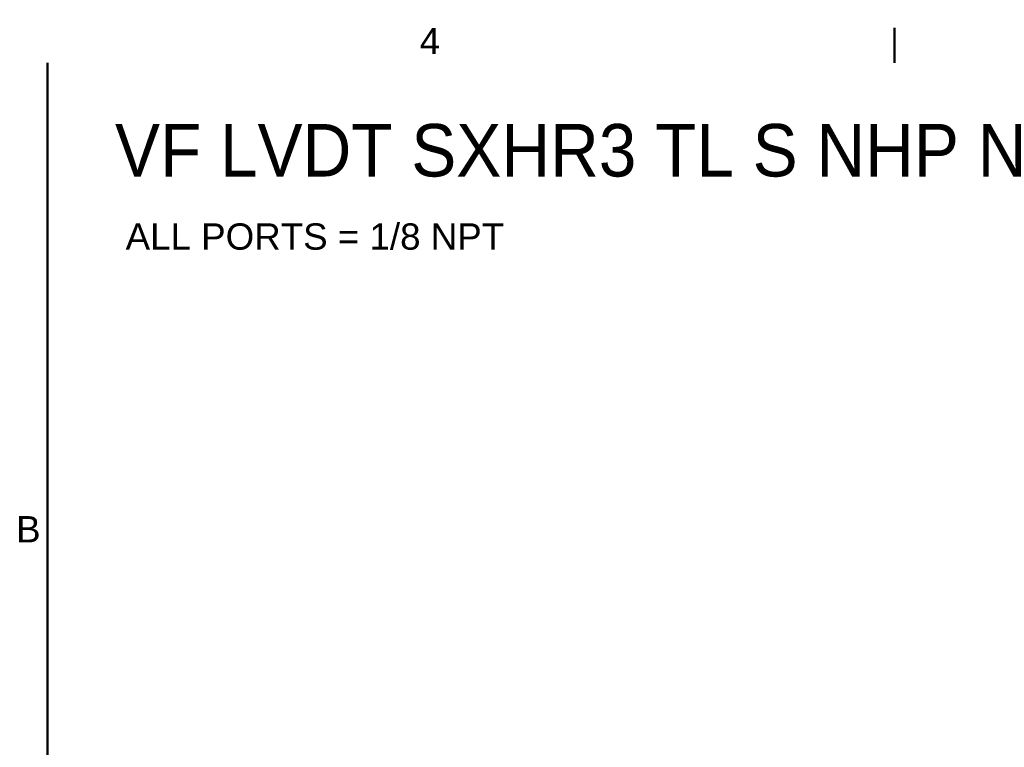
# Model space of a CAD drawing. Header units: millimetres. Extents: x 7 to 857, y -1 to 540.
# Tile 3 of 7: x 13 to 241, y 368 to 537. Entities that reach past the tile are written whole.
import ezdxf

# ---------------------------------------------------------------- set-up
doc = ezdxf.new("R2010")
doc.units = ezdxf.units.MM
doc.header["$LTSCALE"] = 2
doc.layers.get('0').update_dxf_attribs({"lineweight": 25})
for name, color, linetype, lineweight in [('Border_0', 7, 'Continuous', 50), ('Border_2', 7, 'Continuous', 50), ('Symbols(CL)', 7, 'Continuous', 25)]:
    doc.layers.add(name, color=color, linetype=linetype, lineweight=lineweight)
doc.styles.add('ALIGNED-CL', font='arial.ttf')
doc.styles.add('Copy of DEFAULT-CL', font='arial.ttf')

# ---------------------------------------------------------------- blocks, each defined once
blk = doc.blocks.new('Borders Default Border')
at = {"layer": 'Border_0'}
blk.add_line((107.95, 263.65), (107.95, 267.72), dxfattribs=at)
at = {"layer": 'Border_0', "flags": 128}
blk.add_lwpolyline([(9.65, 15.75), (9.65, 263.65)], dxfattribs=at)
at = {"layer": 'Border_2', "char_height": 3.05, "attachment_point": 7, "style": 'ALIGNED-CL'}
for s, insert in [('4', (52.85, 264.67)), ('B', (6.02, 208.02))]:
    blk.add_mtext(s, dxfattribs=dict(at, insert=insert))

msp = doc.modelspace()

# ---------------------------------------------------------------- block references
at = {"xscale": 2, "yscale": 2, "zscale": 2}
msp.add_blockref('Borders Default Border', (0, 0), dxfattribs=at)

# ---------------------------------------------------------------- texts
at = {"layer": 'Symbols(CL)', "color": 179, "insert": (34.979, 506.956), "char_height": 12.192, "width": 230.02178, "attachment_point": 4, "style": 'Copy of DEFAULT-CL'}
msp.add_mtext('{\\fArial|b0|i0;\\H12.1920;VF LVDT SXHR3 TL S NHP N}', dxfattribs=at)
at = {"layer": 'Symbols(CL)', "color": 179, "insert": (37.451, 482.178), "char_height": 6.1, "width": 87.85954, "attachment_point": 4, "line_spacing_factor": 0.944221, "style": 'Copy of DEFAULT-CL'}
msp.add_mtext('{ALL PORTS = 1/8 NPT\\P }', dxfattribs=at)

doc.saveas('drawing.dxf')
